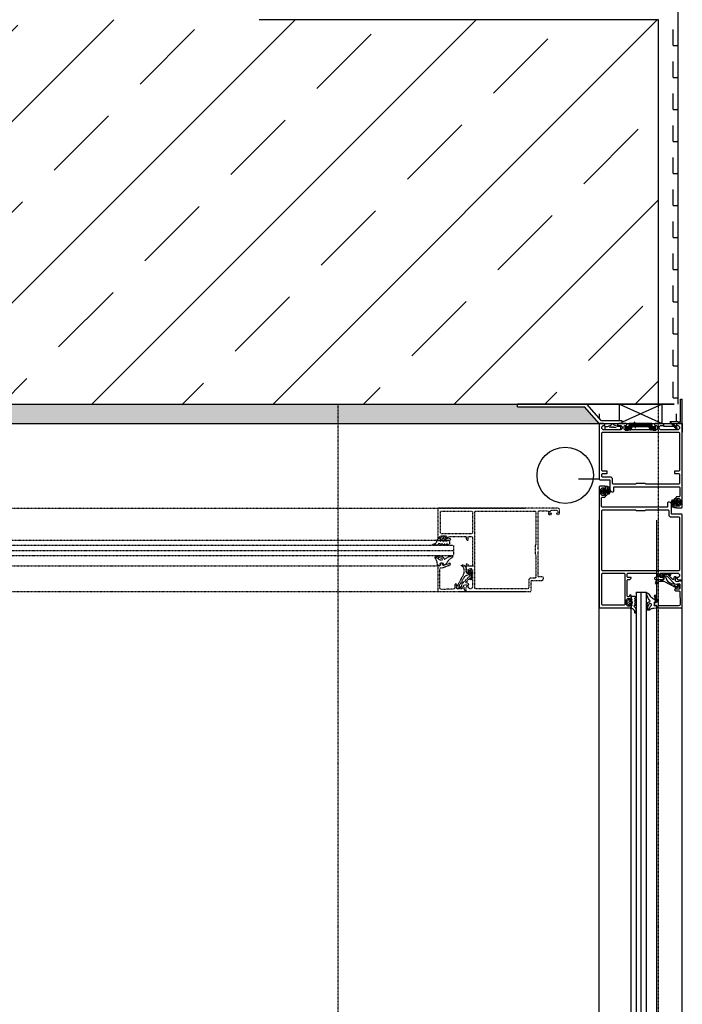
# Model space of a CAD drawing. Header units: millimetres. Extents: x -4577 to 1032787, y -66234 to 201209.
# Tile 200 of 256: x 2873 to 3390, y -3252 to -2484. Entities that reach past the tile are written whole.
import ezdxf

# ---------------------------------------------------------------- set-up
doc = ezdxf.new("R2010")
doc.units = ezdxf.units.MM
for name, pattern in [('510_5_2OG_ELT_1004$0$11-07-22_DS_2OG$0$AUSGEZOGEN', [0]), ('510_5_2OG_ELT_1004$0$11-07-22_DS_2OG$0$VERDECKT2_S15', [0.025, 0, -0.025]), ('510_5_2OG_ELT_1004$0$11-07-22_DS_2OG$0$VERDECKT2_S2', [0.17, 0.1, -0.07])]:
    doc.linetypes.add(name, pattern=pattern)
for name, color, linetype in [('510_5_2OG_ELT_1004$0$11-07-22_DS_2OG$0$106', 8, '510_5_2OG_ELT_1004$0$11-07-22_DS_2OG$0$AUSGEZOGEN'), ('510_5_2OG_ELT_1004$0$11-07-22_DS_2OG$0$108', 8, '510_5_2OG_ELT_1004$0$11-07-22_DS_2OG$0$AUSGEZOGEN'), ('510_5_2OG_ELT_1004$0$11-07-22_DS_2OG$0$GLASS', 8, '510_5_2OG_ELT_1004$0$11-07-22_DS_2OG$0$AUSGEZOGEN'), ('510_5_2OG_ELT_1004$0$11-07-22_DS_2OG$0$Nichttragende_Bauteile', 8, '510_5_2OG_ELT_1004$0$11-07-22_DS_2OG$0$AUSGEZOGEN'), ('510_5_2OG_ELT_1004$0$11-07-22_DS_2OG$0$S03_AL_Kontur', 8, '510_5_2OG_ELT_1004$0$11-07-22_DS_2OG$0$AUSGEZOGEN'), ('510_5_2OG_ELT_1004$0$11-07-22_DS_2OG$0$S15_Glas_Kontur', 8, '510_5_2OG_ELT_1004$0$11-07-22_DS_2OG$0$AUSGEZOGEN'), ('510_5_2OG_ELT_1004$0$11-07-22_DS_2OG$0$S32_Folie_Kontur', 8, '510_5_2OG_ELT_1004$0$11-07-22_DS_2OG$0$AUSGEZOGEN'), ('510_5_2OG_ELT_1004$0$11-07-22_DS_2OG$0$Tragende_Bauteile', 8, '510_5_2OG_ELT_1004$0$11-07-22_DS_2OG$0$AUSGEZOGEN')]:
    doc.layers.add(name, color=color, linetype=linetype)
pattern_1 = [(90, (1885.797, -66881.692), (-20, 20), [10, -10]), (180, (1885.797, -66881.692), (-20, 20), [10, -10])]
pattern_2 = [(0, (1908.297, -66879.192), (25, 25), [12.5, -12.5]), (90, (1908.297, -66879.192), (25, 25), [12.5, -12.5])]

# ---------------------------------------------------------------- blocks, each defined once
blk = doc.blocks.new('510_5_2OG_ELT_1004')
at = {"layer": '510_5_2OG_ELT_1004$0$11-07-22_DS_2OG$0$Nichttragende_Bauteile', "linetype": 'Continuous'}
h = blk.add_hatch(dxfattribs=at)
h.set_pattern_fill('MUSTER_NA', color=256, scale=12.5, style=0, pattern_type=2)
h.set_pattern_definition(pattern_2)
h.paths.add_polyline_path([(3386.83, -2484.06), (3371.83, -2484.06), (3371.83, -2784.06), (3386.83, -2784.06)], flags=0)
h = blk.add_hatch(dxfattribs=at)
h.set_pattern_fill('MUSTER_NA', color=256, scale=12.5, style=0, pattern_type=2)
h.set_pattern_definition(pattern_2)
h.paths.add_polyline_path([(3261.67, -2784.06), (121.83, -2784.06), (121.83, -2799.06), (3325.41, -2799.06), (3314.07, -2786.06), (3261.67, -2786.06)], flags=0)
h = blk.add_hatch(dxfattribs=at)
h.set_pattern_fill('MUSTER_NA', color=256, scale=10, angle=90, style=0, pattern_type=2)
h.set_pattern_definition(pattern_1)
h.paths.add_polyline_path([(3341.41, -2784.06), (3341.41, -2797.06), (3327.26, -2797.06), (3315.93, -2784.06)], flags=0)
h = blk.add_hatch(dxfattribs=at)
h.set_pattern_fill('MUSTER_NA', color=256, scale=10, angle=90, style=0, pattern_type=2)
h.set_pattern_definition(pattern_1)
h.paths.add_polyline_path([(3372.65, -2801.5), (3372.74, -2801.26), (3373.05, -2800.89), (3373.26, -2800.79), (3375.67, -2800.76), (3375.64, -2800), (3375.41, -2799.55), (3374.8, -2799.06), (3374.8, -2784.06), (3383.95, -2784.06), (3374.8, -2784.06), (3386.83, -2784.06), (3386.83, -2797.82), (3380.76, -2797.82), (3386.05, -2803.88), (3385.92, -2804.02), (3380.47, -2804.06), (3373.49, -2804.06), (3372.87, -2803.77), (3372.74, -2803.56), (3372.65, -2803.32)], flags=0)
h = blk.add_hatch(dxfattribs=at)
h.set_pattern_fill('MUSTER_NA', color=256, scale=10, angle=90, style=0, pattern_type=2)
h.set_pattern_definition(pattern_1)
h.paths.add_polyline_path([(3386.54, -2803.03), (3384.43, -2800.61), (3384.65, -2800.76), (3385.92, -2800.79), (3386.13, -2800.89), (3386.54, -2801.5)], flags=0)
at = {"layer": '510_5_2OG_ELT_1004$0$11-07-22_DS_2OG$0$Tragende_Bauteile', "linetype": 'Continuous'}
h = blk.add_hatch(dxfattribs=at)
h.set_pattern_fill('SCHRAFFUR_16', color=256, scale=1000, style=0, pattern_type=2)
h.set_pattern_definition([(45, (1895.8, -66891.69), (-70.71068, 70.71068), []), (45, (1860.44, -66856.34), (-70.71068, 70.71068), [60, -35])])
h.paths.add_polyline_path([(121.83, -2784.06), (3371.83, -2784.06), (3371.83, -2484.06), (121.83, -2484.06)], flags=0)
at = {"linetype": '510_5_2OG_ELT_1004$0$11-07-22_DS_2OG$0$AUSGEZOGEN'}
for points in [[(3325.41, -2842.56), (3325.91, -2843.06), (3333.91, -2843.06), (3333.91, -2851.06), (3334.47, -2852.23), (3335.41, -2852.56), (3336.41, -2852.56), (3336.91, -2852.06), (3336.91, -2848.56), (3357.41, -2848.56), (3358.41, -2848.56), (3387.91, -2848.56), (3388.41, -2849.06), (3388.41, -2855.96), (3387.91, -2856.46), (3385.91, -2856.46), (3385.41, -2856.96), (3385.41, -2858.26), (3385.91, -2858.76), (3386.41, -2858.76), (3386.41, -2857.76), (3387.91, -2857.76), (3388.91, -2858.76), (3388.91, -2862.76), (3387.91, -2863.76), (3386.41, -2863.76), (3386.41, -2862.76), (3385.91, -2862.76), (3385.41, -2863.26), (3385.41, -2864.56), (3385.91, -2865.06), (3389.91, -2865.06), (3390.41, -2864.56), (3390.41, -2799.06), (3387.01, -2799.06), (3385.91, -2800.16), (3385.91, -2800.76), (3387.21, -2800.76), (3388.21, -2801.76), (3388.21, -2803.06), (3387.21, -2804.06), (3381.41, -2804.06), (3380.41, -2804.06), (3373.41, -2804.06), (3372.41, -2803.06), (3372.41, -2801.76), (3373.41, -2800.76), (3375.91, -2800.76), (3375.91, -2800.26), (3374.91, -2799.26), (3369.21, -2799.26), (3368.71, -2799.76), (3368.71, -2800.26), (3369.21, -2800.76), (3370.21, -2800.76), (3370.71, -2801.26), (3370.71, -2803.56), (3370.21, -2804.06), (3358.41, -2804.06), (3357.41, -2804.06), (3345.61, -2804.06), (3345.11, -2803.56), (3345.11, -2801.26), (3345.61, -2800.76), (3346.61, -2800.76), (3347.11, -2800.26), (3347.11, -2799.76), (3346.61, -2799.26), (3340.91, -2799.26), (3339.91, -2800.26), (3339.91, -2800.76), (3342.41, -2800.76), (3343.41, -2801.76), (3343.41, -2803.06), (3342.41, -2804.06), (3335.41, -2804.06), (3334.41, -2804.06), (3328.61, -2804.06), (3327.61, -2803.06), (3327.61, -2801.76), (3328.61, -2800.76), (3329.91, -2800.76), (3329.91, -2800.16), (3328.81, -2799.06), (3325.41, -2799.06), (3325.41, -2842.56)], [(3327.61, -2806.36), (3328.11, -2805.86), (3387.71, -2805.86), (3388.21, -2806.36), (3388.21, -2835.76), (3387.71, -2836.26), (3384.21, -2836.26), (3384.21, -2838.26), (3387.71, -2838.26), (3388.21, -2838.76), (3388.21, -2846.06), (3387.71, -2846.56), (3361.91, -2846.56), (3361.41, -2846.06), (3354.41, -2846.06), (3353.91, -2846.56), (3336.41, -2846.56), (3335.91, -2846.06), (3335.91, -2842.06), (3334.91, -2841.06), (3328.11, -2841.06), (3327.61, -2840.56), (3327.61, -2838.76), (3328.11, -2838.26), (3331.61, -2838.26), (3331.61, -2836.26), (3328.11, -2836.26), (3327.61, -2835.76), (3327.61, -2806.36)], [(3327.93, -2853.89), (3327.93, -2850.85), (3328.03, -2850.72), (3328.75, -2850.25), (3329.01, -2850.3), (3329.26, -2850.67), (3330.22, -2850.67), (3330.39, -2850.59), (3330.42, -2850.47), (3330.42, -2848.32), (3330.51, -2848.16), (3330.63, -2848.13), (3331.63, -2848.13), (3332.72, -2848.52), (3333.1, -2849.18), (3333.31, -2849.65), (3333.5, -2850.17), (3333.66, -2850.69), (3333.76, -2851.22), (3333.79, -2851.77), (3333.79, -2852.27), (3333.72, -2852.9), (3333.59, -2853.51), (3333.4, -2854.11), (3333.02, -2854.61), (3332.63, -2854.42), (3332.74, -2853.86), (3332.91, -2853.33), (3333.03, -2852.79), (3333.09, -2852.24), (3332.84, -2850.42), (3331.8, -2849.06), (3331.52, -2849.47), (3331.7, -2850.26), (3331.82, -2851.07), (3331.87, -2851.88), (3331.85, -2852.7), (3331.77, -2853.51), (3331.62, -2854.31), (3331.4, -2855.1), (3330.42, -2855.85), (3330.42, -2854.28), (3330.34, -2854.11), (3330.22, -2854.08), (3329.27, -2854.08), (3328.78, -2854.42), (3328.04, -2854.03), (3327.93, -2853.89)], [(3328.35, -2852.17), (3328.15, -2852.37), (3328.25, -2852.54), (3328.35, -2852.57), (3328.45, -2852.54), (3328.55, -2852.37), (3328.52, -2852.27), (3328.35, -2852.17)], [(3328.63, -2853.27), (3329.33, -2853.27), (3329.63, -2852.97), (3329.63, -2851.77), (3329.33, -2851.47), (3328.63, -2851.47), (3328.79, -2852.37), (3328.63, -2853.27)], [(3331.08, -2853.32), (3331.15, -2852.66), (3331.17, -2851.9), (3331.13, -2851.33), (3330.42, -2850.97), (3330.15, -2851.56), (3330.15, -2851.72), (3330.28, -2851.88), (3331.16, -2852.37), (3330.28, -2852.85), (3330.14, -2853.17), (3330.42, -2853.78), (3331.08, -2853.32)], [(3387.89, -2859.23), (3387.89, -2862.27), (3387.79, -2862.4), (3387.07, -2862.87), (3386.81, -2862.82), (3386.56, -2862.45), (3385.6, -2862.45), (3385.43, -2862.53), (3385.4, -2862.65), (3385.4, -2864.8), (3385.31, -2864.96), (3385.19, -2864.99), (3384.19, -2864.99), (3383.1, -2864.6), (3382.72, -2863.94), (3382.51, -2863.47), (3382.32, -2862.95), (3382.16, -2862.43), (3382.06, -2861.9), (3382.03, -2861.35), (3382.03, -2860.85), (3382.1, -2860.22), (3382.23, -2859.61), (3382.42, -2859.01), (3382.8, -2858.51), (3383.19, -2858.7), (3383.08, -2859.26), (3382.91, -2859.79), (3382.79, -2860.33), (3382.73, -2860.88), (3382.98, -2862.7), (3384.02, -2864.06), (3384.3, -2863.65), (3384.12, -2862.86), (3384, -2862.05), (3383.95, -2861.24), (3383.97, -2860.42), (3384.05, -2859.61), (3384.2, -2858.81), (3384.42, -2858.02), (3385.4, -2857.27), (3385.4, -2858.84), (3385.48, -2859.01), (3385.6, -2859.04), (3386.55, -2859.04), (3387.04, -2858.7), (3387.78, -2859.09), (3387.89, -2859.23)], [(3384.74, -2859.8), (3384.67, -2860.46), (3384.65, -2861.22), (3384.69, -2861.79), (3385.4, -2862.15), (3385.67, -2861.56), (3385.67, -2861.4), (3385.54, -2861.24), (3384.66, -2860.75), (3385.54, -2860.27), (3385.68, -2859.95), (3385.4, -2859.34), (3384.74, -2859.8)], [(3387.19, -2859.85), (3386.49, -2859.85), (3386.19, -2860.15), (3386.19, -2861.35), (3386.49, -2861.65), (3387.19, -2861.65), (3387.03, -2860.75), (3387.19, -2859.85)], [(3387.47, -2860.95), (3387.67, -2860.75), (3387.57, -2860.58), (3387.47, -2860.55), (3387.37, -2860.58), (3387.27, -2860.75), (3387.3, -2860.85), (3387.47, -2860.95)], [(3390.41, -2926.06), (3390.41, -2921.56), (3389.41, -2921.56), (3389.41, -2921.68), (3389.04, -2922.16), (3386.42, -2922.87), (3385.42, -2922.57), (3385.17, -2921.81), (3385.41, -2919.05), (3385.27, -2918.86), (3384.38, -2918.86), (3383.88, -2919.32), (3383.78, -2920.57), (3383.45, -2921), (3382.93, -2920.88), (3379.94, -2917.89), (3379.9, -2917.67), (3380.39, -2917.21), (3380.28, -2917.06), (3377.01, -2917.06), (3376.23, -2917.46), (3375.18, -2917.46), (3374.99, -2917.54), (3374.91, -2917.71), (3374.99, -2917.88), (3375.18, -2917.96), (3377.14, -2917.96), (3377.63, -2918), (3378.12, -2918.12), (3378.53, -2918.37), (3378.92, -2918.71), (3384.39, -2924.18), (3385.84, -2924.57), (3387.78, -2924.05), (3388.28, -2924.2), (3388.41, -2924.53), (3388.41, -2928.06), (3387.91, -2928.56), (3385.51, -2928.56), (3385.51, -2927.96), (3384.88, -2928.33), (3384.41, -2929.06), (3385.1, -2929.86), (3387.93, -2929.86), (3388.43, -2930.34), (3388.84, -2940), (3388.43, -2941.1), (3387.35, -2941.56), (3372.41, -2941.56), (3371.91, -2941.06), (3371.91, -2939.49), (3371.88, -2939.38), (3369.7, -2933.39), (3368.91, -2933.06), (3368.41, -2933.54), (3368.44, -2933.73), (3370.14, -2938.39), (3370.17, -2938.58), (3369.67, -2939.06), (3368.91, -2939.06), (3368.41, -2939.56), (3368.41, -2940.56), (3368.91, -2941.06), (3369.91, -2941.06), (3370.41, -2941.56), (3370.41, -2942.56), (3370.91, -2943.06), (3389.91, -2943.06), (3390.41, -2942.56), (3390.41, -2926.06)], [(3351.26, -2943.8), (3350.21, -2943.71), (3349.81, -2943.31), (3350.71, -2943.31), (3350.71, -2941.41), (3351.19, -2941.07), (3351.19, -2940.76), (3350.71, -2940.41), (3349.41, -2940.41), (3349.11, -2940.71), (3349.11, -2940.81), (3348.88, -2941.11), (3348.6, -2941.03), (3347.56, -2939.99), (3347.41, -2939.63), (3347.41, -2937.99), (3347.56, -2937.64), (3348.6, -2936.6), (3348.78, -2936.51), (3349.04, -2936.62), (3349.2, -2937.12), (3349.41, -2937.21), (3350.71, -2937.21), (3351.19, -2936.87), (3351.19, -2936.56), (3350.71, -2936.21), (3350.71, -2934.11), (3351.01, -2933.81), (3353.01, -2933.81), (3354.01, -2934.47), (3354.21, -2934.81), (3354.01, -2935.16), (3353.21, -2935.47), (3353.01, -2935.81), (3353.21, -2936.16), (3354.01, -2936.47), (3354.21, -2936.81), (3354.01, -2937.16), (3353.21, -2937.47), (3353.01, -2937.81), (3353.21, -2938.16), (3354.01, -2938.47), (3354.21, -2938.81), (3354.01, -2939.16), (3353.21, -2939.47), (3353.01, -2939.81), (3353.21, -2940.16), (3354.01, -2940.47), (3354.21, -2940.8), (3353.93, -2941.21), (3353.11, -2941.21), (3352.61, -2941.73), (3353.73, -2942.97), (3354.21, -2944.22), (3354.21, -2946.85), (3353.78, -2947.28), (3353.56, -2947.22), (3353.36, -2946.85), (3353.26, -2945.95), (3353.13, -2945.12), (3351.76, -2943.9), (3351.26, -2943.8)], [(3351.51, -2938.51), (3351.01, -2938.01), (3349.11, -2938.01), (3348.61, -2938.51), (3348.61, -2939.11), (3349.11, -2939.61), (3351.01, -2939.61), (3351.51, -2939.11), (3351.51, -2938.51)], [(3366.05, -2941.09), (3365.78, -2941.69), (3365.59, -2941.85), (3365.23, -2942.21), (3364.93, -2942.62), (3364.67, -2943.07), (3364.48, -2943.55), (3364.35, -2944.04), (3363.9, -2944.53), (3363.71, -2944.52), (3363.36, -2943.94), (3363.46, -2942.85), (3363.58, -2942.3), (3364.49, -2939.96), (3365.14, -2939.4), (3365.78, -2939.58), (3366.05, -2940.19), (3366.05, -2941.09)]]:
    blk.add_lwpolyline(points, close=True, dxfattribs=at)
for points in [[(3325.91, -2848.06), (3325.41, -2848.56), (3325.41, -2942.56), (3325.91, -2943.06), (3349.91, -2943.06), (3350.41, -2942.56), (3350.41, -2941.26), (3349.91, -2940.76), (3349.41, -2940.76), (3349.41, -2941.76), (3347.91, -2941.76), (3346.91, -2940.76), (3346.91, -2936.76), (3347.91, -2935.76), (3349.41, -2935.76), (3349.41, -2936.76), (3349.91, -2936.76), (3350.41, -2936.26), (3350.41, -2933.46)], [(3327.91, -2864.56), (3327.41, -2864.06), (3327.41, -2857.16), (3327.91, -2856.66), (3329.91, -2856.66), (3330.41, -2856.16), (3330.41, -2854.86), (3329.91, -2854.36), (3329.41, -2854.36), (3329.41, -2855.36), (3327.91, -2855.36), (3326.91, -2854.36), (3326.91, -2850.36), (3327.91, -2849.36), (3329.41, -2849.36), (3329.41, -2850.36), (3329.91, -2850.36), (3330.41, -2849.86), (3330.41, -2848.56), (3329.91, -2848.06), (3325.91, -2848.06)], [(3385.91, -2919.36), (3385.91, -2919.96), (3387.01, -2921.06), (3390.41, -2921.06), (3390.41, -2870.56), (3389.91, -2870.06), (3381.91, -2870.06), (3381.91, -2862.06), (3381.35, -2860.89), (3380.41, -2860.56), (3379.41, -2860.56), (3378.91, -2861.06), (3378.91, -2864.56), (3358.41, -2864.56), (3357.41, -2864.56), (3327.91, -2864.56)], [(3327.61, -2867.06), (3328.11, -2866.56), (3353.91, -2866.56), (3354.41, -2867.06), (3361.41, -2867.06), (3361.91, -2866.56), (3379.41, -2866.56), (3379.91, -2867.06), (3379.91, -2871.06), (3380.91, -2872.06), (3387.71, -2872.06)], [(3328.11, -2914.26), (3327.61, -2913.76), (3327.61, -2867.06)], [(3387.71, -2872.06), (3388.21, -2872.56), (3388.21, -2913.76), (3387.71, -2914.26), (3328.11, -2914.26)], [(3328.11, -2941.06), (3327.61, -2940.56), (3327.61, -2916.56), (3328.11, -2916.06), (3344.91, -2916.06), (3345.41, -2916.56), (3345.41, -2940.56), (3344.91, -2941.06), (3328.11, -2941.06)], [(3350.41, -2933.46), (3349.71, -2932.96), (3349.21, -2933.46), (3349.21, -2933.96), (3348.71, -2934.46), (3347.91, -2934.46), (3347.41, -2933.96), (3347.41, -2921.36), (3347.91, -2920.86), (3349.51, -2920.86), (3350.41, -2919.96), (3350.41, -2919.36), (3347.91, -2919.36), (3347.41, -2918.86), (3347.41, -2916.56), (3347.91, -2916.06), (3370.21, -2916.06), (3370.71, -2916.56), (3370.71, -2918.86), (3370.21, -2919.36), (3369.21, -2919.36), (3368.71, -2919.86), (3368.71, -2920.36), (3369.21, -2920.86), (3374.91, -2920.86), (3375.91, -2919.86), (3375.91, -2919.36), (3373.41, -2919.36), (3372.41, -2918.36), (3372.41, -2917.06), (3373.41, -2916.06), (3380.41, -2916.06), (3381.41, -2916.06), (3387.21, -2916.06)], [(3376.32, -2922.49), (3372.73, -2922.49), (3371.25, -2923.04), (3370.47, -2924.37), (3370.05, -2924.49), (3369.66, -2924.29), (3369.51, -2923.89), (3369.55, -2923.5), (3369.67, -2923.01), (3370.47, -2921.78), (3370.87, -2921.48), (3372.51, -2920.99), (3373.22, -2921.29), (3375.11, -2921.29), (3376.11, -2920.29), (3376.11, -2919.09), (3375.34, -2919.23), (3374.01, -2918.99), (3373.41, -2917.89), (3373.41, -2917.39), (3373.75, -2916.63), (3374.55, -2916.39), (3381.01, -2916.39), (3381.41, -2917.18), (3381.26, -2917.53), (3380.78, -2918), (3380.59, -2918.06), (3380.5, -2918), (3380.5, -2917.72), (3380.92, -2917.3), (3380.95, -2916.91), (3380.71, -2916.79), (3376.44, -2916.79), (3376.3, -2916.98), (3376.11, -2917.19), (3374.86, -2917.19), (3374.41, -2917.57), (3374.54, -2918.16), (3374.86, -2918.29), (3376.41, -2918.29), (3377.35, -2918.95), (3378.32, -2921.51), (3379.03, -2922.41), (3382.26, -2924.37), (3382.92, -2924.22), (3383.2, -2923.8), (3383.49, -2923.76), (3383.96, -2924.14), (3384.03, -2924.31), (3383.77, -2924.82), (3384.02, -2925.35), (3386.76, -2926.87), (3386.99, -2926.85), (3387.05, -2926.64), (3386.59, -2925.02), (3386.72, -2924.59), (3386.86, -2924.52), (3387.36, -2924.8), (3388.19, -2927.69), (3388.21, -2927.88), (3387.68, -2928.35), (3385.68, -2928.21), (3385.67, -2927.4), (3376.32, -2922.49)], [(3387.21, -2916.06), (3388.21, -2917.06), (3388.21, -2918.36), (3387.21, -2919.36), (3385.91, -2919.36)], [(3368.72, -2941.34), (3368.47, -2941.28), (3368.35, -2941.05), (3368.47, -2941.28), (3368.72, -2941.34), (3369.57, -2941.21), (3369.91, -2941.44), (3370.22, -2942.91), (3369.99, -2943.24), (3369.67, -2943.27), (3368.19, -2943.47), (3367.17, -2943.6), (3366.63, -2943.74), (3366.1, -2943.94), (3365.59, -2944.2), (3365.12, -2944.52), (3364.69, -2944.89), (3363.31, -2945.11), (3362.66, -2943.97), (3362.65, -2942.29), (3362.78, -2941.43), (3363.52, -2938.95), (3364.48, -2938.24), (3364.71, -2938.24), (3365.26, -2937.77), (3365.07, -2937.25), (3364.57, -2936.67), (3364.12, -2936.06), (3363.72, -2935.42), (3363.38, -2934.74), (3363.08, -2934.04)], [(3362.71, -2932.83), (3362.69, -2931.92), (3363.35, -2931.44), (3363.92, -2931.73), (3364.32, -2932.46), (3364.78, -2933.16), (3365.3, -2933.81), (3365.87, -2934.41), (3366.49, -2934.97)], [(3363.08, -2934.04), (3362.84, -2933.32), (3362.71, -2932.83)], [(3366.49, -2934.97), (3367.16, -2935.46), (3367.86, -2935.89), (3368.16, -2936.11), (3368.92, -2936.79), (3369.6, -2937.54), (3370, -2938.09)], [(3370, -2938.09), (3370.03, -2938.37), (3369.8, -2938.55), (3368.65, -2938.55), (3368.35, -2938.85), (3368.35, -2941.05)]]:
    blk.add_lwpolyline(points, dxfattribs=at)
at = {"linetype": '510_5_2OG_ELT_1004$0$11-07-22_DS_2OG$0$VERDECKT2_S15'}
for points in [[(3294.49, -2865.79), (3293.99, -2865.29), (3199.99, -2865.29), (3199.49, -2865.79), (3199.49, -2889.79), (3199.99, -2890.29), (3201.29, -2890.29), (3201.79, -2889.79), (3201.79, -2889.29), (3200.79, -2889.29), (3200.79, -2887.79), (3201.79, -2886.79), (3205.79, -2886.79), (3206.79, -2887.79), (3206.79, -2889.29), (3205.79, -2889.29), (3205.79, -2889.79), (3206.29, -2890.29), (3209.09, -2890.29)], [(3277.99, -2867.79), (3278.49, -2867.29), (3285.39, -2867.29), (3285.89, -2867.79), (3285.89, -2869.79), (3286.39, -2870.29), (3287.69, -2870.29), (3288.19, -2869.79), (3288.19, -2869.29), (3287.19, -2869.29), (3287.19, -2867.79), (3288.19, -2866.79), (3292.19, -2866.79), (3293.19, -2867.79), (3293.19, -2869.29), (3292.19, -2869.29), (3292.19, -2869.79), (3292.69, -2870.29), (3293.99, -2870.29), (3294.49, -2869.79), (3294.49, -2865.79)], [(3201.49, -2867.99), (3201.99, -2867.49), (3225.99, -2867.49), (3226.49, -2867.99), (3226.49, -2884.79), (3225.99, -2885.29), (3201.99, -2885.29), (3201.49, -2884.79), (3201.49, -2867.99)], [(3223.19, -2925.79), (3222.59, -2925.79), (3221.49, -2926.89), (3221.49, -2930.29), (3271.99, -2930.29), (3272.49, -2929.79), (3272.49, -2921.79), (3280.49, -2921.79), (3281.66, -2921.23), (3281.99, -2920.29), (3281.99, -2919.29), (3281.49, -2918.79), (3277.99, -2918.79), (3277.99, -2898.29), (3277.99, -2897.29), (3277.99, -2867.79)], [(3228.29, -2867.99), (3228.79, -2867.49), (3275.49, -2867.49)], [(3270.49, -2927.59), (3269.99, -2928.09), (3228.79, -2928.09), (3228.29, -2927.59), (3228.29, -2867.99)], [(3275.49, -2867.49), (3275.99, -2867.99), (3275.99, -2893.79), (3275.49, -2894.29), (3275.49, -2901.29), (3275.99, -2901.79), (3275.99, -2919.29), (3275.49, -2919.79), (3271.49, -2919.79), (3270.49, -2920.79), (3270.49, -2927.59)], [(3209.09, -2890.29), (3209.59, -2889.59), (3209.09, -2889.09), (3208.59, -2889.09), (3208.09, -2888.59), (3208.09, -2887.79), (3208.59, -2887.29), (3221.19, -2887.29), (3221.69, -2887.79), (3221.69, -2889.39), (3222.59, -2890.29), (3223.19, -2890.29), (3223.19, -2887.79), (3223.69, -2887.29), (3225.99, -2887.29), (3226.49, -2887.79), (3226.49, -2910.09), (3225.99, -2910.59), (3223.69, -2910.59), (3223.19, -2910.09), (3223.19, -2909.09), (3222.69, -2908.59), (3222.19, -2908.59), (3221.69, -2909.09), (3221.69, -2914.79), (3222.69, -2915.79), (3223.19, -2915.79), (3223.19, -2913.29), (3224.19, -2912.29), (3225.49, -2912.29), (3226.49, -2913.29), (3226.49, -2920.29), (3226.49, -2921.29), (3226.49, -2927.09)], [(3201.21, -2908.6), (3201.27, -2908.35), (3201.5, -2908.23), (3201.27, -2908.35), (3201.21, -2908.6), (3201.34, -2909.45), (3201.11, -2909.79), (3199.64, -2910.1), (3199.31, -2909.87), (3199.28, -2909.55), (3199.08, -2908.07), (3198.95, -2907.05), (3198.81, -2906.51), (3198.61, -2905.98), (3198.35, -2905.47), (3198.03, -2905), (3197.66, -2904.57), (3197.44, -2903.19), (3198.58, -2902.54), (3200.26, -2902.53), (3201.12, -2902.66), (3203.6, -2903.4), (3204.31, -2904.36), (3204.31, -2904.59), (3204.78, -2905.14), (3205.3, -2904.95), (3205.88, -2904.45), (3206.49, -2904), (3207.13, -2903.6), (3207.81, -2903.26), (3208.51, -2902.96)], [(3209.72, -2902.59), (3210.63, -2902.57), (3211.11, -2903.23), (3210.82, -2903.8), (3210.09, -2904.2), (3209.39, -2904.66), (3208.74, -2905.18), (3208.14, -2905.75), (3207.58, -2906.37)], [(3208.51, -2902.96), (3209.23, -2902.72), (3209.72, -2902.59)], [(3204.46, -2909.88), (3204.18, -2909.91), (3204, -2909.68), (3204, -2908.53), (3203.7, -2908.23), (3201.5, -2908.23)], [(3207.58, -2906.37), (3207.09, -2907.04), (3206.66, -2907.74), (3206.44, -2908.04), (3205.76, -2908.8), (3205.01, -2909.48), (3204.46, -2909.88)], [(3220.06, -2916.2), (3220.06, -2912.61), (3219.51, -2911.13), (3218.18, -2910.35), (3218.06, -2909.93), (3218.26, -2909.54), (3218.66, -2909.39), (3219.05, -2909.43), (3219.54, -2909.55), (3220.77, -2910.35), (3221.07, -2910.75), (3221.56, -2912.39), (3221.26, -2913.1), (3221.26, -2914.99), (3222.26, -2915.99), (3223.46, -2915.99), (3223.32, -2915.22), (3223.56, -2913.89), (3224.66, -2913.29), (3225.16, -2913.29), (3225.92, -2913.63), (3226.16, -2914.43), (3226.16, -2920.89), (3225.37, -2921.29), (3225.02, -2921.14), (3224.55, -2920.66), (3224.49, -2920.47), (3224.55, -2920.38), (3224.83, -2920.38), (3225.25, -2920.8), (3225.64, -2920.83), (3225.76, -2920.59), (3225.76, -2916.32), (3225.57, -2916.18), (3225.36, -2915.99), (3225.36, -2914.74), (3224.98, -2914.29), (3224.39, -2914.42), (3224.26, -2914.74), (3224.26, -2916.29), (3223.6, -2917.23), (3221.04, -2918.2), (3220.14, -2918.91), (3218.18, -2922.14), (3218.33, -2922.8), (3218.75, -2923.08), (3218.79, -2923.37), (3218.41, -2923.84), (3218.24, -2923.91), (3217.73, -2923.65), (3217.2, -2923.9), (3215.68, -2926.64), (3215.7, -2926.87), (3215.91, -2926.93), (3217.53, -2926.47), (3217.96, -2926.6), (3218.03, -2926.74), (3217.75, -2927.24), (3214.86, -2928.07), (3214.67, -2928.09), (3214.2, -2927.56), (3214.34, -2925.56), (3215.15, -2925.55), (3220.06, -2916.2)], [(3226.49, -2927.09), (3225.49, -2928.09), (3224.19, -2928.09), (3223.19, -2927.09), (3223.19, -2925.79)]]:
    blk.add_lwpolyline(points, dxfattribs=at)
for points in [[(3198.75, -2891.14), (3198.84, -2890.09), (3199.24, -2889.69), (3199.24, -2890.59), (3201.14, -2890.59), (3201.48, -2891.07), (3201.79, -2891.07), (3202.14, -2890.59), (3202.14, -2889.29), (3201.84, -2888.99), (3201.74, -2888.99), (3201.44, -2888.76), (3201.52, -2888.48), (3202.56, -2887.44), (3202.92, -2887.29), (3204.56, -2887.29), (3204.91, -2887.44), (3205.95, -2888.48), (3206.04, -2888.66), (3205.93, -2888.92), (3205.43, -2889.08), (3205.34, -2889.29), (3205.34, -2890.59), (3205.68, -2891.07), (3205.99, -2891.07), (3206.34, -2890.59), (3208.44, -2890.59), (3208.74, -2890.89), (3208.74, -2892.89), (3208.08, -2893.89), (3207.74, -2894.09), (3207.39, -2893.89), (3207.08, -2893.09), (3206.74, -2892.89), (3206.39, -2893.09), (3206.08, -2893.89), (3205.74, -2894.09), (3205.39, -2893.89), (3205.08, -2893.09), (3204.74, -2892.89), (3204.39, -2893.09), (3204.08, -2893.89), (3203.74, -2894.09), (3203.39, -2893.89), (3203.08, -2893.09), (3202.74, -2892.89), (3202.39, -2893.09), (3202.08, -2893.89), (3201.75, -2894.09), (3201.34, -2893.81), (3201.34, -2892.99), (3200.82, -2892.49), (3199.58, -2893.61), (3198.33, -2894.09), (3195.7, -2894.09), (3195.27, -2893.66), (3195.33, -2893.44), (3195.7, -2893.24), (3196.6, -2893.14), (3197.43, -2893.01), (3198.65, -2891.64), (3198.75, -2891.14)], [(3204.04, -2891.39), (3204.54, -2890.89), (3204.54, -2888.99), (3204.04, -2888.49), (3203.44, -2888.49), (3202.94, -2888.99), (3202.94, -2890.89), (3203.44, -2891.39), (3204.04, -2891.39)], [(3201.46, -2905.93), (3200.86, -2905.66), (3200.7, -2905.47), (3200.34, -2905.11), (3199.93, -2904.81), (3199.48, -2904.55), (3199, -2904.36), (3198.51, -2904.23), (3198.02, -2903.78), (3198.03, -2903.59), (3198.61, -2903.24), (3199.7, -2903.34), (3200.25, -2903.46), (3202.59, -2904.37), (3203.15, -2905.02), (3202.97, -2905.66), (3202.36, -2905.93), (3201.46, -2905.93)], [(3216.49, -2930.29), (3220.99, -2930.29), (3220.99, -2929.29), (3220.87, -2929.29), (3220.39, -2928.92), (3219.68, -2926.3), (3219.98, -2925.3), (3220.74, -2925.05), (3223.5, -2925.29), (3223.69, -2925.15), (3223.69, -2924.26), (3223.23, -2923.76), (3221.98, -2923.66), (3221.55, -2923.33), (3221.67, -2922.81), (3224.66, -2919.82), (3224.88, -2919.78), (3225.34, -2920.27), (3225.49, -2920.16), (3225.49, -2916.89), (3225.09, -2916.11), (3225.09, -2915.06), (3225.01, -2914.87), (3224.84, -2914.79), (3224.67, -2914.87), (3224.59, -2915.06), (3224.59, -2917.02), (3224.55, -2917.51), (3224.43, -2918), (3224.18, -2918.41), (3223.84, -2918.8), (3218.37, -2924.27), (3217.98, -2925.72), (3218.5, -2927.66), (3218.35, -2928.16), (3218.02, -2928.29), (3214.49, -2928.29), (3213.99, -2927.79), (3213.99, -2925.39), (3214.59, -2925.39), (3214.22, -2924.76), (3213.49, -2924.29), (3212.69, -2924.98), (3212.69, -2927.81), (3212.21, -2928.31), (3202.55, -2928.72), (3201.45, -2928.31), (3200.99, -2927.23), (3200.99, -2912.29), (3201.49, -2911.79), (3203.06, -2911.79), (3203.17, -2911.76), (3209.16, -2909.58), (3209.49, -2908.79), (3209.01, -2908.29), (3208.82, -2908.32), (3204.16, -2910.02), (3203.97, -2910.05), (3203.49, -2909.55), (3203.49, -2908.79), (3202.99, -2908.29), (3201.99, -2908.29), (3201.49, -2908.79), (3201.49, -2909.79), (3200.99, -2910.29), (3199.99, -2910.29), (3199.49, -2910.79), (3199.49, -2929.79), (3199.99, -2930.29), (3216.49, -2930.29)]]:
    blk.add_lwpolyline(points, close=True, dxfattribs=at)
at = {"layer": '510_5_2OG_ELT_1004$0$11-07-22_DS_2OG$0$106', "linetype": '510_5_2OG_ELT_1004$0$11-07-22_DS_2OG$0$AUSGEZOGEN'}
for p, q in [((3353.43, -2797.86), (3352.13, -2799.56)), ((3353.91, -2802.74), (3353.87, -2801.48))]:
    blk.add_line(p, q, dxfattribs=at)
at = {"layer": '510_5_2OG_ELT_1004$0$11-07-22_DS_2OG$0$108', "linetype": '510_5_2OG_ELT_1004$0$11-07-22_DS_2OG$0$AUSGEZOGEN'}
for p, q in [((3351.45, -2801.76), (3345.8, -2801.76)), ((3350.92, -2802.76), (3345.8, -2802.76)), ((3350.4, -2803.76), (3345.8, -2803.76)), ((3350.46, -2803.66), (3351.32, -2801.96)), ((3369.78, -2801.76), (3364.14, -2801.76)), ((3364.27, -2801.96), (3365.13, -2803.66)), ((3369.78, -2802.76), (3364.67, -2802.76)), ((3369.78, -2803.76), (3365.19, -2803.76)), ((3348.33, -2804.76), (3345.8, -2804.76)), ((3369.78, -2804.76), (3367.26, -2804.76))]:
    blk.add_line(p, q, dxfattribs=at)
for points in [[(3349.17, -2804.22), (3349.24, -2804.19), (3349.31, -2804.17), (3349.38, -2804.16), (3349.71, -2804.16), (3349.93, -2804.12), (3350.14, -2804.02), (3350.32, -2803.87), (3350.46, -2803.66)], [(3365.13, -2803.66), (3365.26, -2803.87), (3365.44, -2804.02), (3365.65, -2804.12), (3365.88, -2804.16), (3366.2, -2804.16), (3366.28, -2804.17), (3366.35, -2804.19), (3366.42, -2804.22)]]:
    blk.add_lwpolyline(points, dxfattribs=at)
at = {"layer": '510_5_2OG_ELT_1004$0$11-07-22_DS_2OG$0$GLASS', "linetype": '510_5_2OG_ELT_1004$0$11-07-22_DS_2OG$0$AUSGEZOGEN'}
for p, q in [((3324.66, -2799.06), (3328.81, -2799.06)), ((3386.83, -2797.82), (3388.93, -2797.82)), ((3390.41, -2799.06), (3390.41, -2805.86)), ((3354.41, -2930.79), (3362.41, -2930.79))]:
    blk.add_line(p, q, dxfattribs=at)
at = {"layer": '510_5_2OG_ELT_1004$0$11-07-22_DS_2OG$0$GLASS', "linetype": '510_5_2OG_ELT_1004$0$11-07-22_DS_2OG$0$VERDECKT2_S15'}
blk.add_line((3211.76, -2894.29), (3211.76, -2902.29), dxfattribs=at)
blk.add_arc((3283.96, -2861.63), 1157.1, 180.25544, 271.30997, dxfattribs=at)
at = {"layer": '510_5_2OG_ELT_1004$0$11-07-22_DS_2OG$0$Nichttragende_Bauteile', "linetype": '510_5_2OG_ELT_1004$0$11-07-22_DS_2OG$0$AUSGEZOGEN'}
for p, q in [((3386.83, -2469.06), (3386.83, -2784.06)), ((3388.93, -2784.06), (3388.93, -2780.26)), ((3388.93, -2780.26), (3390.41, -2780.26)), ((3390.41, -2784.06), (3390.41, -2780.26)), ((3308.04, -2784.06), (3261.67, -2784.06)), ((3261.67, -2786.06), (3261.67, -2784.06)), ((3261.67, -2786.06), (3314.07, -2786.06)), ((3303.68, -2784.06), (3262.38, -2784.06)), ((3383.95, -2784.06), (3308.04, -2784.06)), ((3325.41, -2799.06), (3314.07, -2786.06)), ((3327.26, -2797.06), (3315.93, -2784.06)), ((3341.41, -2797.06), (3341.41, -2784.06)), ((3341.41, -2784.06), (3374.8, -2799.06)), ((3374.8, -2784.06), (3343.45, -2798.06)), ((3370.87, -2784.06), (3383.95, -2784.06)), ((3374.8, -2799.26), (3374.8, -2784.06)), ((3388.93, -2797.82), (3388.93, -2784.06)), ((3388.93, -2784.88), (3388.93, -2784.06)), ((3390.41, -2799.06), (3390.41, -2784.06)), ((136.83, -2799.06), (3386.83, -2799.06)), ((3324.66, -2799.06), (3374.8, -2799.06)), ((3328.99, -2799.06), (3326.03, -2799.06)), ((3327.27, -2799.06), (3326.54, -2799.06)), ((3327.27, -2799.06), (3326.54, -2799.06)), ((3343.45, -2797.06), (3327.26, -2797.06)), ((3329.85, -2801.58), (3329.85, -2803.28)), ((3329.85, -2801.58), (3331.98, -2801.58)), ((3331.98, -2801.58), (3334.01, -2800.63)), ((3334.06, -2802), (3333.22, -2802.38)), ((3334.01, -2800.63), (3335.12, -2800.1)), ((3335.21, -2802), (3334.06, -2802)), ((3335.21, -2802), (3334.06, -2802)), ((3335.12, -2800.1), (3335.21, -2799.06)), ((3335.21, -2802), (3335.95, -2802)), ((3335.21, -2802), (3335.95, -2802)), ((3336.69, -2802), (3335.95, -2802)), ((3336.78, -2800.1), (3336.46, -2799.06)), ((3336.69, -2802), (3337.84, -2802)), ((3337.89, -2800.63), (3336.78, -2800.1)), ((3337.84, -2802), (3338.68, -2802.38)), ((3339.92, -2801.58), (3337.89, -2800.63)), ((3342.05, -2801.58), (3339.92, -2801.58)), ((3342.05, -2801.58), (3342.05, -2803.28)), ((3343.45, -2799.06), (3343.45, -2797.06)), ((3351.45, -2801.76), (3345.8, -2801.76)), ((3367.07, -2800.76), (3348.52, -2800.76)), ((3366.99, -2799.76), (3348.59, -2799.76)), ((3366.56, -2799.26), (3349.03, -2799.26)), ((3350.46, -2803.66), (3351.32, -2801.96)), ((3369.78, -2801.76), (3364.14, -2801.76)), ((3364.27, -2801.96), (3365.13, -2803.66)), ((3386.83, -2797.82), (3380.76, -2797.82)), ((3380.76, -2797.82), (3386.2, -2804.06)), ((3384.43, -2800.61), (3383.07, -2799.06)), ((3384.43, -2800.61), (3386.66, -2803.18)), ((3387.44, -2799.06), (3390.41, -2799.06)), ((3387.44, -2799.06), (3390.41, -2799.06)), ((3320.76, -2842.56), (3309.42, -2842.56)), ((3325.41, -2842.56), (3320.76, -2842.56)), ((3199.64, -2862.09), (3199.61, -2862.12)), ((3243.96, -2864.91), (3243.99, -2865.05))]:
    blk.add_line(p, q, dxfattribs=at)
blk.add_lwpolyline([(3351.32, -2801.96), (3351.46, -2801.75), (3351.64, -2801.59), (3351.85, -2801.49), (3352.07, -2801.46), (3363.51, -2801.46), (3363.74, -2801.49), (3363.95, -2801.59), (3364.13, -2801.75), (3364.27, -2801.96)], dxfattribs=at)
blk.add_circle((3298.96, -2839.63), 22, dxfattribs=at)
at = {"layer": '510_5_2OG_ELT_1004$0$11-07-22_DS_2OG$0$S03_AL_Kontur', "linetype": '510_5_2OG_ELT_1004$0$11-07-22_DS_2OG$0$VERDECKT2_S15'}
for p, q in [((2216.79, -2865.29), (3267.9, -2865.29)), ((2217.96, -2890.29), (3209.09, -2890.29)), ((2216.79, -2910.29), (3200.99, -2910.29)), ((3218.17, -2910.29), (3228.29, -2910.29)), ((2216.79, -2930.29), (3267.9, -2930.29))]:
    blk.add_line(p, q, dxfattribs=at)
at = {"layer": '510_5_2OG_ELT_1004$0$11-07-22_DS_2OG$0$S03_AL_Kontur', "linetype": '510_5_2OG_ELT_1004$0$11-07-22_DS_2OG$0$AUSGEZOGEN'}
for p, q in [((3325.41, -3925.54), (3325.41, -2874.65)), ((3370.41, -2935.34), (3370.41, -2874.65)), ((3390.41, -3925.54), (3390.41, -2874.65)), ((3350.41, -3924.38), (3350.41, -2933.46)), ((3370.41, -3925.54), (3370.41, -2941.56))]:
    blk.add_line(p, q, dxfattribs=at)
at = {"layer": '510_5_2OG_ELT_1004$0$11-07-22_DS_2OG$0$S15_Glas_Kontur', "linetype": '510_5_2OG_ELT_1004$0$11-07-22_DS_2OG$0$VERDECKT2_S15'}
blk.add_lwpolyline([(3211.76, -2894.29), (2204.29, -2894.29), (2203.29, -2895.29), (2203.29, -2901.29), (2204.29, -2902.29), (3211.76, -2902.29)], dxfattribs=at)
at = {"layer": '510_5_2OG_ELT_1004$0$11-07-22_DS_2OG$0$S15_Glas_Kontur', "linetype": '510_5_2OG_ELT_1004$0$11-07-22_DS_2OG$0$AUSGEZOGEN'}
blk.add_lwpolyline([(3354.41, -2930.79), (3354.41, -3938.04), (3355.41, -3939.04), (3361.41, -3939.04), (3362.41, -3938.04), (3362.41, -2930.79)], dxfattribs=at)
at = {"layer": '510_5_2OG_ELT_1004$0$11-07-22_DS_2OG$0$S32_Folie_Kontur', "linetype": '510_5_2OG_ELT_1004$0$11-07-22_DS_2OG$0$VERDECKT2_S15'}
blk.add_line((2203.29, -2898.29), (3211.76, -2898.29), dxfattribs=at)
at = {"layer": '510_5_2OG_ELT_1004$0$11-07-22_DS_2OG$0$S32_Folie_Kontur', "linetype": '510_5_2OG_ELT_1004$0$11-07-22_DS_2OG$0$AUSGEZOGEN'}
blk.add_line((3358.41, -3939.04), (3358.41, -2930.79), dxfattribs=at)
at = {"layer": '510_5_2OG_ELT_1004$0$11-07-22_DS_2OG$0$Tragende_Bauteile', "linetype": '510_5_2OG_ELT_1004$0$11-07-22_DS_2OG$0$AUSGEZOGEN'}
for p, q in [((3371.83, -2484.06), (3060.12, -2484.06)), ((3371.83, -2784.06), (3371.83, -2484.06)), ((121.83, -2784.06), (3121.83, -2784.06)), ((3121.83, -2784.06), (3371.83, -2784.06))]:
    blk.add_line(p, q, dxfattribs=at)
at = {"layer": '510_5_2OG_ELT_1004$0$11-07-22_DS_2OG$0$Tragende_Bauteile', "linetype": '510_5_2OG_ELT_1004$0$11-07-22_DS_2OG$0$VERDECKT2_S2'}
for p, q in [((3121.83, -4084.06), (3121.83, -2784.06)), ((3371.83, -4084.06), (3371.83, -2784.06))]:
    blk.add_line(p, q, dxfattribs=at)

msp = doc.modelspace()

# ---------------------------------------------------------------- block references
msp.add_blockref('510_5_2OG_ELT_1004', (0, -0.05))

doc.saveas('drawing.dxf')
